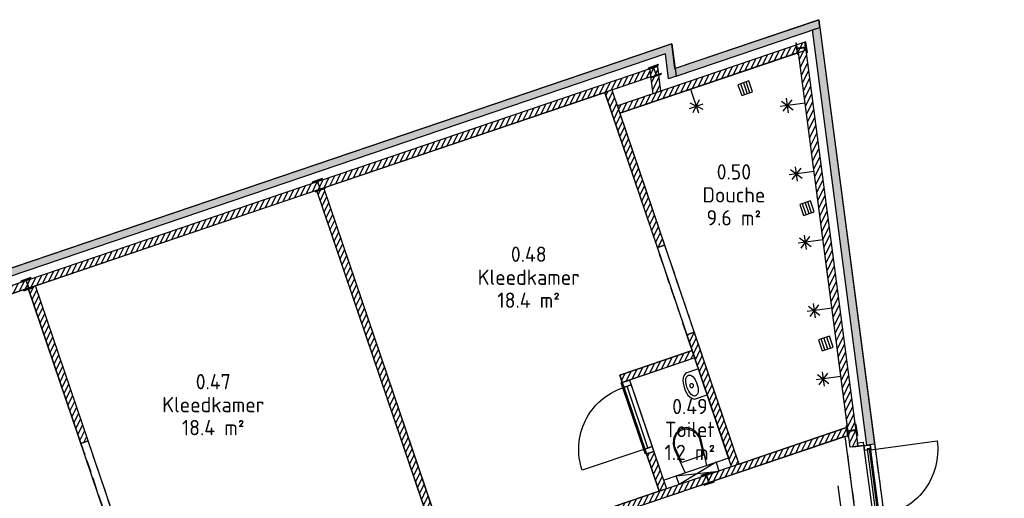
# Model space of a CAD drawing. Header units: millimetres. Extents: x -44892 to 336761, y 18766 to 182901.
# Tile 34 of 35: x 87040 to 99900, y 97875 to 104123. Entities that reach past the tile are written whole.
import ezdxf
from ezdxf.enums import TextEntityAlignment as Align

# ---------------------------------------------------------------- set-up
doc = ezdxf.new("R2010")
doc.units = ezdxf.units.MM
doc.header["$LTSCALE"] = 100
doc.linetypes.add('HIDDEN2', pattern=[4.7625, 3.175, -1.5875])
for name, color, linetype in [('AC21----_Buitenmuren', 8, 'Continuous'), ('AC22----_Binnenmuren', 8, 'Continuous'), ('AL21----', 3, 'Continuous'), ('AL22----', 2, 'Continuous'), ('AL28----', 5, 'Continuous'), ('AL31----_Buitenkozijnen', 6, 'Continuous'), ('AL32----_Binnenkozijnen', 7, 'Continuous'), ('AL65----_Veiligheid', 10, 'Continuous'), ('AL74----', 8, 'Continuous'), ('BL$8-GO--polylijnen', 10, 'Continuous'), ('DIM25', 1, 'Continuous'), ('X-BT$1----_Ruimtegegevens', 7, 'Continuous')]:
    doc.layers.add(name, color=color, linetype=linetype)
doc.layers.add('BL$8-BVO-polylijn', color=160, linetype='Continuous', plot=False)
for name, color, linetype, lineweight in [('X-BT$23A__RuimteElement', 7, 'Continuous', 0), ('X-BT$23F__RuimteElement', 7, 'Continuous', 0), ('X-BT$23m2_RuimteElement', 7, 'Continuous', 0), ('X-BT$23NR__Ruimtenummer', 1, 'Continuous', 0), ('X-BT$23P__Algemeen', 1, 'Continuous', 0)]:
    doc.layers.add(name, color=color, linetype=linetype, lineweight=lineweight)
doc.styles.add('BOS3', font='arial.ttf')
doc.styles.add('GBB_ISOP', font='arial.ttf')
doc.styles.add('Isocpeur', font='isocpeur.ttf')
doc.dimstyles.new('BOS3', dxfattribs={"dimtxt": 2.5, "dimasz": 2, "dimexe": 2, "dimexo": 0, "dimgap": 1.5, "dimtad": 1, "dimdec": 3, "dimdsep": 46, "dimtxsty": 'BOS3', "dimblk": 'SMALL', "dimblk1": 'SMALL', "dimblk2": 'SMALL', "dimcen": 2.5, "dimclrd": 1, "dimclre": 1, "dimclrt": 2, "dimadec": 4, "dimazin": 2, "dimtfac": 1, "dimtdec": 3, "dimtix": 1, "dimtmove": 2, "dimatfit": 3, "dimfxl": 2, "dimfxlon": 1, "dimtvp": 1, "dimtolj": 1, "dimtzin": 0, "dimarcsym": 0})
pattern_1 = [(63.75, (49445.76, 26487.45), (-51.256277, 25.2768), [])]

# ---------------------------------------------------------------- blocks, each defined once
blk = doc.blocks.new('binkozdeur984')
blk.add_line((67, 57), (917, 57))
for points in [[(0, 0), (67, 0), (67, 114), (0, 114)], [(67, 0), (917, 0), (917, 114), (67, 114)], [(917, 0), (984, 0), (984, 114), (917, 114)]]:
    blk.add_lwpolyline(points, close=True)
blk.add_lwpolyline([(917, 0), (67, 0), (67, -850, 0.414214)], format="xyb", close=True)
blk = doc.blocks.new('toilethangend met reservoir')
for p, q in [((120, -175), (120, 725)), ((120, 0), (0, 550)), ((120, 550), (0, 0))]:
    blk.add_line(p, q)
blk.add_lwpolyline([(120, 550), (0, 550), (0, 0), (120, 0)], close=True)
blk.add_lwpolyline([(120, 424), (460, 460, -0.08399), (546, 445, -0.091257), (616, 406, -0.103849), (664, 344, -0.114925), (680, 275, -0.114925), (664, 206, -0.103849), (616, 144, -0.091257), (546, 105, -0.08399), (460, 90), (120, 126)], format="xyb")
blk.add_lwpolyline([(462, 105, 0.081247), (541, 119, 0.091257), (606, 156, 0.103849), (650, 212, 0.114925), (665, 275, 0.114925), (650, 338, 0.103849), (606, 394, 0.091257), (541, 431, 0.081247), (462, 445), (260, 424), (260, 126)], format="xyb", close=True)
blk = doc.blocks.new('douche-kop')
for p, q in [((0, 0), (329, 0)), ((301, -67), (167, 67)), ((167, -67), (301, 67)), ((234, -95), (234, 95))]:
    blk.add_line(p, q)
blk = doc.blocks.new('panieksluiting r')
blk.add_line((56, 244), (1054, 244))
at = {"style": 'GBB_ISOP'}
blk.add_text('P', height=250, dxfattribs=at).set_placement((1154, 152))
blk = doc.blocks.new('_HEA140')
blk.add_lwpolyline([(-70, -66.5), (70, -66.5), (70, -58), (14.75, -58, -0.41421356), (2.75, -46), (2.75, 46, -0.41421356), (14.75, 58), (70, 58), (70, 66.5), (-70, 66.5), (-70, 58), (-14.75, 58, -0.41421356), (-2.75, 46), (-2.75, -46, -0.41421356), (-14.75, -58), (-70, -58)], format="xyb", close=True)
blk = doc.blocks.new('schrobput')
for p, q in [((-37.5, -75), (-37.5, 75)), ((0, 75), (0, -75)), ((37.5, -75), (37.5, 75))]:
    blk.add_line(p, q)
blk.add_lwpolyline([(-75, -75), (75, -75), (75, 75), (-75, 75)], close=True)
blk = doc.blocks.new('kozgymdeurraamreglit')
for p, q in [((26, 53), (26, -1545)), ((-64, -512), (-64, -42)), ((26, -542), (26, -12)), ((-57, -607), (-57, -1480)), ((26, -607), (26, -1480))]:
    blk.add_line(p, q)
for points in [[(-52, 55), (-52, 53), (-202, 53), (-202, 55)], [(-62, 55), (-137, 55), (-137, 100), (-62, 100)], [(-59, -42), (-64, -42), (-64, 1), (-59, 1), (-59, -14), (-14, -14), (-14, -42), (-34, -42), (-34, -27), (-59, -27)], [(-7, 51), (-21, 51), (-21, 51), (-55, 51), (-55, -10), (24, -10), (24, 51), (1, 51), (1, 51)], [(-61, -40), (-62, -40), (-62, -1), (-61, -1), (-61, -16), (-16, -16), (-16, -40), (-32, -40), (-32, -25), (-61, -25)], [(-34, -27), (-34, -527), (-59, -527), (-59, -27)], [(-59, -512), (-64, -512), (-64, -555), (-59, -555), (-59, -540), (-14, -540), (-14, -512), (-34, -512), (-34, -527), (-59, -527)], [(-61, -514), (-62, -514), (-62, -553), (-61, -553), (-61, -538), (-16, -538), (-16, -514), (-32, -514), (-32, -529), (-61, -529)], [(-7, -590), (-21, -590), (-21, -605), (-55, -605), (-55, -544), (24, -544), (24, -605), (8, -605), (8, -590)], [(-19, -592), (-19, -1495), (6, -1495), (6, -592)], [(-7, -1497), (-21, -1497), (-21, -1482), (-55, -1482), (-55, -1543), (24, -1543), (24, -1482), (8, -1482), (8, -1497)], [(-52, -1547), (-52, -1545), (-202, -1545), (-202, -1547)], [(-62, -1547), (-137, -1547), (-137, -1592), (-62, -1592)]]:
    blk.add_lwpolyline(points, close=True)
for points in [[(-7, 53), (-19, 53), (-19, 53), (-57, 53), (-57, -12), (26, -12), (26, 53), (-1, 53), (-1, 53), (-7, 53)], [(-7, -592), (-19, -592), (-19, -607), (-57, -607), (-57, -542), (26, -542), (26, -607), (6, -607), (6, -592), (-7, -592)], [(-7, -1495), (-19, -1495), (-19, -1480), (-57, -1480), (-57, -1545), (26, -1545), (26, -1480), (6, -1480), (6, -1495), (-7, -1495)]]:
    blk.add_lwpolyline(points)
blk.add_lwpolyline([(26, -607), (26, -1480), (899, -1480, 0.414214)], format="xyb", close=True)
blk = doc.blocks.new('fontein 1')
blk.add_lwpolyline([(-66, -250, -0.243912), (-180, -175), (-180, 0), (180, 0), (180, -175, -0.243912), (66, -250, -0.070769)], format="xyb", close=True)
blk.add_lwpolyline([(-140, -136), (-142, -150), (-140, -164), (-132, -177), (-120, -190), (-103, -200), (-103, -200), (-82, -208), (-57, -214), (-29, -218), (0, -219), (29, -218), (57, -214), (82, -208), (103, -200), (120, -190), (132, -177), (140, -164), (142, -150), (140, -136), (132, -123), (120, -110), (103, -100), (82, -92), (57, -86), (29, -82), (0, -81), (-29, -82), (-57, -86), (-82, -92), (-103, -100), (-120, -110), (-132, -123)], close=True)
blk.add_circle((0, -155), 25)
blk = doc.blocks.new('_Small')
at = {"color": 0, "linetype": 'ByBlock', "lineweight": -2}
blk.add_circle((0, 0), 0.25, dxfattribs=at)
blk = doc.blocks.new('*D813')
at = {"layer": 'DEFPOINTS', "color": 0, "transparency": 16777216}
for p in [(98206, 98583), (102439, 66433), (103604, 66139), (103254, 64062), (106419, 58794)]:
    blk.add_point(p, dxfattribs=at)
at = {"layer": 'DIM25', "color": 1, "lineweight": -2, "transparency": 16777216}
blk.add_arc((102610, 65134), 1414, 301, 97.5, dxfattribs=at)
at = {"layer": 'DIM25', "color": 1, "lineweight": -2, "transparency": 16777216, "xscale": 100, "yscale": 100, "zscale": 100}
for p, rotation in [((102425, 66536), 187.4999999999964), ((103338, 63922), 211.0000000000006)]:
    blk.add_blockref('_Small', p, dxfattribs=dict(at, rotation=rotation))
at = {"layer": 'DIM25', "color": 2, "transparency": 16777216, "insert": (104197, 65095), "char_height": 125, "attachment_point": 5, "rotation": 88.6033, "style": 'BOS3'}
blk.add_mtext('\\A1;156.5°', dxfattribs=at)
blk = doc.blocks.new('*U122')
blk.add_lwpolyline([(-70, -66.5), (70, -66.5), (70, -58), (14.75, -58, -0.41421356), (2.75, -46), (2.75, 46, -0.41421356), (14.75, 58), (70, 58), (70, 66.5), (-70, 66.5), (-70, 58), (-14.75, 58, -0.41421356), (-2.75, 46), (-2.75, -46, -0.41421356), (-14.75, -58), (-70, -58)], format="xyb", close=True)
blk = doc.blocks.new('Ruimtefunctie')
at = {"layer": 'X-BT$23A__RuimteElement', "style": 'Isocpeur', "width": 0.94}
blk.add_attdef('RUIMTEFUNCTIE-A', text='', height=200, dxfattribs=at).set_placement((0, -600), align=Align.MIDDLE_CENTER)
at = {"layer": 'X-BT$23F__RuimteElement', "style": 'Isocpeur', "width": 0.94}
blk.add_attdef('RUIMTEFUNCTIE', text='', height=200, dxfattribs=at).set_placement((0, 300), align=Align.MIDDLE_CENTER)
at = {"layer": 'X-BT$23m2_RuimteElement', "style": 'Isocpeur', "width": 0.94}
blk.add_attdef('RUIMTEFUNCTIE-B', text='', height=200, dxfattribs=at).set_placement((0, 0), align=Align.MIDDLE_CENTER)
at = {"layer": 'X-BT$23NR__Ruimtenummer', "style": 'Isocpeur', "width": 0.94}
blk.add_attdef('RUIMTENUMMER', text='', height=200, dxfattribs=at).set_placement((0, 600), align=Align.MIDDLE_CENTER)
at = {"layer": 'X-BT$23P__Algemeen', "style": 'Isocpeur', "width": 0.94}
blk.add_attdef('PEILMAAT', text='', height=200, dxfattribs=at).set_placement((0, -300), align=Align.MIDDLE_CENTER)

msp = doc.modelspace()

# ---------------------------------------------------------------- hatches: boundary and pattern name
at = {"layer": 'AC21----_Buitenmuren'}
for points in [[(95599.2753, 103485.3424), (95612.5836, 103384.2556), (97489.9626, 104021.5399), (97476.6543, 104122.6267)], [(98106.8381, 98569.7757), (98205.9825, 98582.8283), (97489.9626, 104021.5399), (97393.4144, 103988.7662)], [(95473.195, 103676.888), (95556.6886, 103808.8203), (73798.1591, 96422.7948), (73830.303, 96328.1018)], [(95473.195, 103676.888), (95556.6886, 103808.8203), (95612.5836, 103384.2556), (95516.0355, 103351.4819)]]:
    msp.add_hatch(color=256, dxfattribs=at).paths.add_polyline_path(points)
h = msp.add_hatch(dxfattribs=at)
h.set_pattern_fill('ANSI31', color=256, scale=18, angle=18.75, style=0)
h.set_pattern_definition(pattern_1)
h.paths.add_polyline_path([(94878.248, 102902.6525), (94846.1041, 102997.3455), (97293.5266, 103828.1336), (97306.835, 103727.0467)])
h = msp.add_hatch(dxfattribs=at)
h.set_pattern_fill('ANSI31', color=256, scale=18, angle=18.75, style=0)
h.set_pattern_definition(pattern_1)
h.paths.add_polyline_path([(97888.7202, 98541.0599), (97987.8647, 98554.1126), (97306.835, 103727.0467), (97210.2868, 103694.273)])
h = msp.add_hatch(dxfattribs=at)
h.set_pattern_fill('ANSI31', color=256, scale=18, style=0)
h.set_pattern_definition([(63.75, (67265.856, 30251.935), (-51.256277, 25.2768), [])])
h.paths.add_polyline_path([(84879.9675, 99846.6278), (84847.8236, 99941.3208), (95272.6303, 103480.0658), (95285.9386, 103378.979)])
h = msp.add_hatch(dxfattribs=at)
h.set_pattern_fill('ANSI31', color=256, scale=18, angle=18.75, style=0)
h.set_pattern_definition(pattern_1)
h.paths.add_polyline_path([(95315.217, 103156.5879), (95411.7651, 103189.3616), (95369.1784, 103512.8395), (95272.6303, 103480.0658)])
at = {"layer": 'AC22----_Binnenmuren'}
h = msp.add_hatch(dxfattribs=at)
h.set_pattern_fill('ANSI31', color=256, scale=18, angle=18.75, style=0)
h.set_pattern_definition(pattern_1)
h.paths.add_polyline_path([(94775.3874, 103205.6702), (94680.6944, 103173.5262), (95368.5748, 101147.0958), (95463.2679, 101179.2397)])
h = msp.add_hatch(dxfattribs=at)
h.set_pattern_fill('ANSI31', color=256, scale=18, angle=18.75, style=0)
h.set_pattern_definition(pattern_1)
h.paths.add_polyline_path([(91015.6796, 101915.1647), (90920.9866, 101883.0208), (92569.0067, 97028.11), (92663.6997, 97060.254)])
h = msp.add_hatch(dxfattribs=at)
h.set_pattern_fill('ANSI31', color=256, scale=18, angle=18.75, style=0)
h.set_pattern_definition(pattern_1)
h.paths.add_polyline_path([(87247.2929, 100650.2264), (87152.5999, 100618.0825), (87840.4803, 98591.652), (87935.1733, 98623.7959)])
h = msp.add_hatch(dxfattribs=at)
h.set_pattern_fill('ANSI31', color=256, scale=18, angle=18.75, style=0)
h.set_pattern_definition(pattern_1)
h.paths.add_polyline_path([(95848.9952, 100042.9235), (95754.3022, 100010.7796), (96339.322, 98287.3668), (96434.015, 98319.5107)])
h = msp.add_hatch(dxfattribs=at)
h.set_pattern_fill('ANSI31', color=256, scale=18, angle=18.75, style=0)
h.set_pattern_definition(pattern_1)
h.paths.add_polyline_path([(95825.0189, 99802.455), (95857.1628, 99707.762), (94910.2327, 99386.3225), (94878.0888, 99481.0155)])
h = msp.add_hatch(dxfattribs=at)
h.set_pattern_fill('ANSI31', color=256, scale=18, angle=18.75, style=0)
h.set_pattern_definition(pattern_1)
h.paths.add_polyline_path([(96019.9952, 98178.9699), (94377.6158, 97621.4572), (94409.7598, 97526.7642), (96033.3036, 98077.8831)])
h.paths.add_polyline_path([(97838.4798, 98796.2622), (96019.9952, 98178.9699), (96033.3036, 98077.8831), (97851.7881, 98695.1754)])
h = msp.add_hatch(dxfattribs=at)
h.set_pattern_fill('ANSI31', color=256, scale=18, angle=18.75, style=0)
h.set_pattern_definition(pattern_1)
h.paths.add_polyline_path([(95487.0849, 97998.0712), (95392.3919, 97965.9273), (95226.5291, 98454.5432), (95321.2221, 98486.6872)])

# ---------------------------------------------------------------- linework, layer by layer
at = {"layer": 'AL21----'}
msp.add_line((95556.6886, 103808.8203), (73798.1591, 96422.7948), dxfattribs=at)
for points in [[(97489.9626, 104021.5399), (97476.6543, 104122.6267), (95599.2753, 103485.3424), (95612.5836, 103384.2556)], [(97393.4144, 103988.7662), (97489.9626, 104021.5399), (98205.9825, 98582.8283), (98106.8381, 98569.7757)], [(97306.835, 103727.0467), (97293.5266, 103828.1336), (94846.1041, 102997.3455), (94878.248, 102902.6525)], [(97210.2868, 103694.273), (97306.835, 103727.0467), (97987.8647, 98554.1126), (97888.7202, 98541.0599)], [(84879.9675, 99846.6278), (95285.9386, 103378.979), (95272.6303, 103480.0658), (84847.8236, 99941.3208)], [(95272.6303, 103480.0658), (95369.1784, 103512.8395), (95411.7651, 103189.3616), (95315.217, 103156.5879)]]:
    msp.add_lwpolyline(points, close=True, dxfattribs=at)
msp.add_lwpolyline([(95556.6886, 103808.8203), (95556.6886, 103808.8203), (95612.5836, 103384.2556), (95516.0355, 103351.4819), (95473.195, 103676.888), (73830.303, 96328.1018)], dxfattribs=at)
at = {"layer": 'AL22----'}
for points in [[(95463.2679, 101179.2397), (95368.5748, 101147.0958), (94680.6944, 103173.5262), (94775.3874, 103205.6702)], [(92569.0067, 97028.11), (92663.6997, 97060.254), (91015.6796, 101915.1647), (90920.9866, 101883.0208)], [(87840.4803, 98591.652), (87935.1733, 98623.7959), (87247.2929, 100650.2264), (87152.5999, 100618.0825)], [(96434.015, 98319.5107), (96339.322, 98287.3668), (95754.3022, 100010.7796), (95848.9952, 100042.9235)], [(95857.1628, 99707.762), (94910.2327, 99386.3225), (94878.0888, 99481.0155), (95825.0189, 99802.455)], [(94377.6158, 97621.4572), (94409.7598, 97526.7642), (97867.7186, 98700.5831), (97854.4102, 98801.6699)], [(95487.0849, 97998.0712), (95392.3919, 97965.9273), (95226.5291, 98454.5432), (95321.2221, 98486.6872)]]:
    msp.add_lwpolyline(points, close=True, dxfattribs=at)
at = {"layer": 'AL22----', "linetype": 'HIDDEN2', "ltscale": 0.5}
for points in [[(95848.9952, 100042.9235), (95754.3022, 100010.7796), (95368.5748, 101147.0958), (95463.2679, 101179.2397)], [(88226.2077, 97455.3358), (88320.9007, 97487.4798), (87935.1733, 98623.7959), (87840.4803, 98591.652)]]:
    msp.add_lwpolyline(points, close=True, dxfattribs=at)
at = {"layer": 'AL31----_Buitenkozijnen', "linetype": 'HIDDEN2', "ltscale": 0.5}
for p, q in [((97819.3795, 98684.1742), (98048.1842, 96946.2302)), ((98205.9825, 98582.8283), (102438.6312, 66432.6701))]:
    msp.add_line(p, q, dxfattribs=at)
at = {"layer": 'BL$8-BVO-polylijn'}
msp.add_lwpolyline([(63571.5119, 87164.1941), (75464.9543, 91201.4737), (73703.466, 96390.6508), (95552.3061, 103807.3326), (95594.8927, 103483.8547), (97476.6543, 104122.6267), (102450.1501, 66345.1752, 0.1041094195)], format="xyb", dxfattribs=at)
at = {"layer": 'BL$8-GO--polylijnen'}
for points in [[(96434.015, 98319.5107), (97854.4102, 98801.6699), (97210.2868, 103694.273), (94878.248, 102902.6525)], [(92669.9678, 97041.7888), (91011.3401, 101927.9483), (94680.6944, 103173.5262), (95825.0189, 99802.455), (94878.0888, 99481.0155), (95392.3919, 97965.9273)], [(87247.2929, 100650.2264), (90916.6471, 101895.8044), (92575.2748, 97009.6449), (89852.8506, 96085.5064), (89338.5475, 97600.5946), (88391.6174, 97279.1552)], [(87152.5999, 100618.0825), (84879.9675, 99846.6278), (86538.5952, 94960.4683), (88811.2275, 95731.923)], [(95857.1628, 99707.762), (95004.9257, 99418.4664), (95448.5122, 98111.7029), (96300.7493, 98400.9984)], [(89473.129, 94266.9377), (89414.9484, 94438.332), (89238.8344, 94378.5494), (88901.9659, 95370.9322), (89151.9554, 95455.7922), (89064.8453, 95712.4102), (97819.3795, 98684.1742), (101588.4972, 70056.4478), (99696.085, 69414.0773), (99689.497, 69464.6431), (98151.9338, 68942.7108), (98119.7899, 69037.4038), (97869.802, 68952.5443), (97532.6166, 69945.8605), (97708.7439, 70005.6477), (97579.8473, 70385.3649), (99546.8095, 71053.0586), (99695.5262, 71072.6375), (96339.1641, 96566.739), (96190.4474, 96547.16)]]:
    msp.add_lwpolyline(points, close=True, dxfattribs=at)

# ---------------------------------------------------------------- block references
at = {"layer": 'AL28----'}
for name, p, rotation in [('_HEA140', (97252.8835, 103753.7838), 97.5000000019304), ('*U122', (95335.0844, 103451.6321), 198.7500000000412), ('*U122', (90946.9573, 101962.0636), 198.7500000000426), ('*U122', (87141.0052, 100670.117), 198.7500000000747), ('_HEA140', (97910.523, 98758.5161), 97.5000000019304), ('*U122', (96025.8172, 98131.3122), 198.750000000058)]:
    msp.add_blockref(name, p, dxfattribs=dict(at, rotation=rotation))
at = {"layer": 'AL31----_Buitenkozijnen', "xscale": -1, "rotation": 187.4999999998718}
msp.add_blockref('kozgymdeurraamreglit', (98325.6166, 97038.2294), dxfattribs=at)
at = {"layer": 'AL32----_Binnenkozijnen', "xscale": -1, "rotation": 288.7499999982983}
msp.add_blockref('binkozdeur984', (95213.2721, 98450.0431), dxfattribs=at)
at = {"layer": 'AL65----_Veiligheid', "xscale": 0.5000000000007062, "yscale": 0.5000000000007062, "zscale": 0.5000000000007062, "rotation": 277.5000000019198}
msp.add_blockref('panieksluiting r', (97602.8615, 98049.5745), dxfattribs=at)
at = {"layer": 'AL74----'}
for name, p, rotation in [('schrobput', (96516.9711, 103227.4069), 18.74999999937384), ('douche-kop', (95801.9904, 103216.2208), 288.7499999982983), ('douche-kop', (97297.4014, 103032.5722), 187.4999999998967), ('douche-kop', (97414.875, 102140.2718), 187.4999999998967), ('schrobput', (97323.7565, 101662.0674), 18.74999999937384), ('douche-kop', (97532.3485, 101247.9715), 187.4999999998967), ('douche-kop', (97649.8221, 100355.6711), 187.4999999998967), ('schrobput', (97568.964, 99896.0381), 18.74999999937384), ('douche-kop', (97767.2957, 99463.3707), 187.4999999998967)]:
    msp.add_blockref(name, p, dxfattribs=dict(at, rotation=rotation))
at = {"layer": 'AL74----', "xscale": -1}
for name, p, rotation in [('fontein 1', (95963.2379, 99395.275), 288.7499999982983), ('toilethangend met reservoir', (95652.7977, 98054.3231), 288.7499999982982)]:
    msp.add_blockref(name, p, dxfattribs=dict(at, rotation=rotation))
at = {"layer": 'X-BT$1----_Ruimtegegevens'}
ref = msp.add_blockref('Ruimtefunctie', (96368.5314, 101836.3376), dxfattribs=at)
ref.add_attrib('RUIMTENUMMER', '0.50', dxfattribs={"layer": 'X-BT$23NR__Ruimtenummer', "height": 200, "style": 'Isocpeur', "width": 0.94}).set_placement((96368.5314, 102136.3376), align=Align.MIDDLE_CENTER)
ref.add_attrib('RUIMTEFUNCTIE', 'Douche', dxfattribs={"layer": 'X-BT$23F__RuimteElement', "height": 200, "style": 'Isocpeur', "width": 0.94}).set_placement((96368.5314, 101836.3376), align=Align.MIDDLE_CENTER)
ref.add_attrib('RUIMTEFUNCTIE-B', '9.6 m²', dxfattribs={"layer": 'X-BT$23m2_RuimteElement', "height": 200, "style": 'Isocpeur', "width": 0.94}).set_placement((96368.5314, 101536.3376), align=Align.MIDDLE_CENTER)
ref = msp.add_blockref('Ruimtefunctie', (93689.0015, 100761.0428), dxfattribs=at)
ref.add_attrib('RUIMTENUMMER', '0.48', dxfattribs={"layer": 'X-BT$23NR__Ruimtenummer', "height": 200, "style": 'Isocpeur', "width": 0.94}).set_placement((93689.0015, 101061.0428), align=Align.MIDDLE_CENTER)
ref.add_attrib('RUIMTEFUNCTIE', 'Kleedkamer', dxfattribs={"layer": 'X-BT$23F__RuimteElement', "height": 200, "style": 'Isocpeur', "width": 0.94}).set_placement((93689.0015, 100761.0428), align=Align.MIDDLE_CENTER)
ref.add_attrib('RUIMTEFUNCTIE-B', '18.4 m²', dxfattribs={"layer": 'X-BT$23m2_RuimteElement', "height": 200, "style": 'Isocpeur', "width": 0.94}).set_placement((93689.0015, 100461.0428), align=Align.MIDDLE_CENTER)
ref = msp.add_blockref('Ruimtefunctie', (89568.4557, 99097.2524), dxfattribs=at)
ref.add_attrib('RUIMTENUMMER', '0.47', dxfattribs={"layer": 'X-BT$23NR__Ruimtenummer', "height": 200, "style": 'Isocpeur', "width": 0.94}).set_placement((89568.4557, 99397.2524), align=Align.MIDDLE_CENTER)
ref.add_attrib('RUIMTEFUNCTIE', 'Kleedkamer', dxfattribs={"layer": 'X-BT$23F__RuimteElement', "height": 200, "style": 'Isocpeur', "width": 0.94}).set_placement((89568.4557, 99097.2524), align=Align.MIDDLE_CENTER)
ref.add_attrib('RUIMTEFUNCTIE-B', '18.4 m²', dxfattribs={"layer": 'X-BT$23m2_RuimteElement', "height": 200, "style": 'Isocpeur', "width": 0.94}).set_placement((89568.4557, 98797.2524), align=Align.MIDDLE_CENTER)
ref = msp.add_blockref('Ruimtefunctie', (95794.0601, 98773.155), dxfattribs=at)
ref.add_attrib('RUIMTENUMMER', '0.49', dxfattribs={"layer": 'X-BT$23NR__Ruimtenummer', "height": 200, "style": 'Isocpeur', "width": 0.94}).set_placement((95794.0601, 99073.155), align=Align.MIDDLE_CENTER)
ref.add_attrib('RUIMTEFUNCTIE', 'Toilet', dxfattribs={"layer": 'X-BT$23F__RuimteElement', "height": 200, "style": 'Isocpeur', "width": 0.94}).set_placement((95794.0601, 98773.155), align=Align.MIDDLE_CENTER)
ref.add_attrib('RUIMTEFUNCTIE-B', '1.2 m²', dxfattribs={"layer": 'X-BT$23m2_RuimteElement', "height": 200, "style": 'Isocpeur', "width": 0.94}).set_placement((95794.0601, 98473.155), align=Align.MIDDLE_CENTER)

# ---------------------------------------------------------------- dimensions: what is measured, and where the dimension line sits
at = {"layer": 'DIM25'}
dim = msp.add_angular_dim_2l(base=(103603.6368, 66139.4145), line1=((98205.9825, 98582.8283), (102438.6312, 66432.6701)), line2=((106418.6633, 58794.4877), (103253.7923, 64061.7177)), dimstyle='BOS3', override={"dimscale": 0, "dimblk1": 'Small', "dimblk2": 'Small', "dimadec": 4, "dimtix": 1, "dimtofl": 1, "dimtmove": 2, "dimatfit": 3}, dxfattribs=at)
dim.commit()
dim.dimension.update_dxf_attribs({"geometry": '*D813', "text_midpoint": (104197.3321, 65095.0677), "dimtype": 162})

doc.saveas('drawing.dxf')
